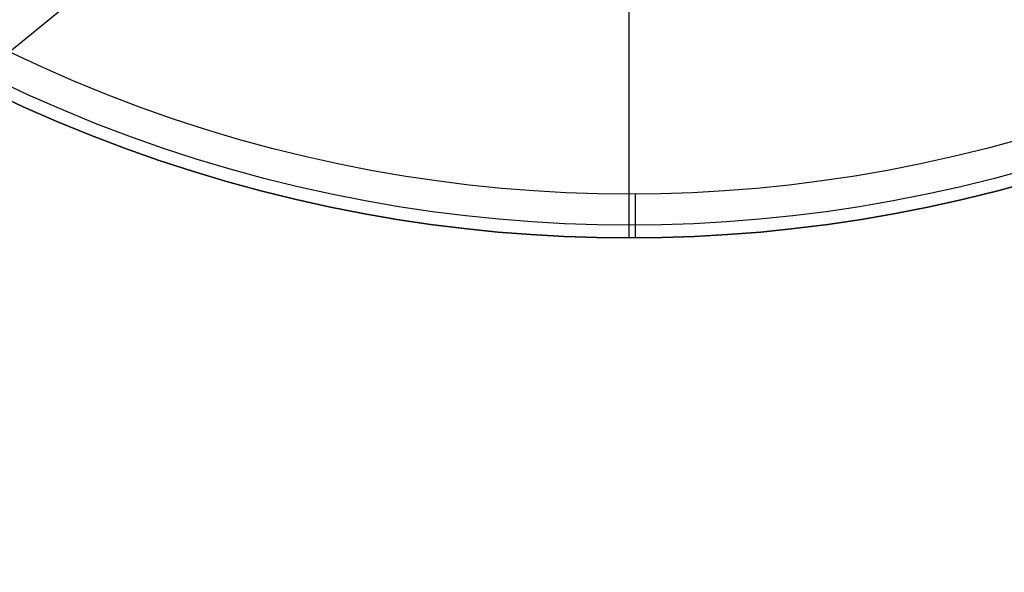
# Model space of a CAD drawing. Header units: millimetres. Extents: x -104 to 128, y -124 to 124.
# Tile 12 of 256: x -42 to 25, y -123 to -85. Entities that reach past the tile are written whole.
import ezdxf

# ---------------------------------------------------------------- set-up
doc = ezdxf.new("R2010")
doc.units = ezdxf.units.MM
doc.header["$MEASUREMENT"] = 0
doc.layers.add('Predefinito', color=5, linetype='Continuous')

msp = doc.modelspace()

# ---------------------------------------------------------------- linework, layer by layer
at = {"layer": 'Predefinito'}
for points in [[(-0.396, -100), (-0.396, 100)], [(-0.396, -97), (-0.396, -12.498)], [(26.294, -93.256), (24.031, -93.874), (21.769, -94.434), (19.509, -94.936), (17.254, -95.381), (15.006, -95.769), (12.766, -96.103), (10.537, -96.382), (8.32, -96.608), (6.116, -96.781), (3.928, -96.904), (1.757, -96.976), (-0.396, -97), (-2.549, -96.976), (-4.721, -96.904), (-6.909, -96.781), (-9.112, -96.608), (-11.329, -96.382), (-13.559, -96.103), (-15.798, -95.769), (-18.047, -95.381), (-20.302, -94.936), (-22.561, -94.434), (-24.824, -93.874), (-27.087, -93.256), (-29.348, -92.579), (-31.606, -91.842), (-33.858, -91.046), (-36.102, -90.189), (-38.335, -89.273), (-40.555, -88.297), (-42.76, -87.26)], [(26.878, -95.295), (24.565, -95.927), (22.253, -96.499), (19.944, -97.012), (17.64, -97.467), (15.343, -97.864), (13.054, -98.205), (10.776, -98.49), (8.51, -98.72), (6.259, -98.898), (4.023, -99.023), (1.804, -99.097), (-0.396, -99.121), (-2.596, -99.097), (-4.815, -99.023), (-7.051, -98.898), (-9.303, -98.72), (-11.569, -98.49), (-13.847, -98.205), (-16.135, -97.864), (-18.433, -97.467), (-20.737, -97.012), (-23.046, -96.499), (-25.358, -95.927), (-27.67, -95.295), (-29.981, -94.603), (-32.288, -93.851), (-34.59, -93.037), (-36.882, -92.162), (-39.164, -91.225), (-41.433, -90.228), (-43.687, -89.168)], [(27.119, -96.14), (24.787, -96.777), (22.454, -97.354), (20.125, -97.872), (17.8, -98.331), (15.482, -98.731), (13.173, -99.075), (10.875, -99.363), (8.589, -99.595), (6.317, -99.774), (4.062, -99.901), (1.823, -99.975), (-0.396, -100), (-2.616, -99.975), (-4.854, -99.901), (-7.11, -99.774), (-9.382, -99.595), (-11.668, -99.363), (-13.966, -99.075), (-16.275, -98.731), (-18.593, -98.331), (-20.917, -97.872), (-23.247, -97.354), (-25.579, -96.777), (-27.912, -96.14), (-30.244, -95.442), (-32.571, -94.683), (-34.893, -93.862), (-37.206, -92.979), (-39.508, -92.034), (-41.797, -91.027), (-44.07, -89.959)], [(-44.07, -89.959), (-41.797, -91.027), (-39.508, -92.034), (-37.206, -92.979), (-34.893, -93.862), (-32.571, -94.683), (-30.244, -95.442), (-27.912, -96.14), (-25.579, -96.777), (-23.247, -97.354), (-20.917, -97.872), (-18.593, -98.331), (-16.275, -98.731), (-13.966, -99.075), (-11.668, -99.363), (-9.382, -99.595), (-7.11, -99.774), (-4.854, -99.901), (-2.616, -99.975), (-0.396, -100), (1.823, -99.975), (4.062, -99.901), (6.317, -99.774), (8.589, -99.595), (10.875, -99.363), (13.173, -99.075), (15.482, -98.731), (17.8, -98.331), (20.125, -97.872), (22.454, -97.354), (24.787, -96.777), (27.119, -96.14)], [(27.119, -96.14), (24.787, -96.777), (22.454, -97.354), (20.125, -97.872), (17.8, -98.331), (15.482, -98.731), (13.173, -99.075), (10.875, -99.363), (8.589, -99.595), (6.317, -99.774), (4.062, -99.901), (1.823, -99.975), (-0.396, -100), (-2.616, -99.975), (-4.854, -99.901), (-7.11, -99.774), (-9.382, -99.595), (-11.668, -99.363), (-13.966, -99.075), (-16.275, -98.731), (-18.593, -98.331), (-20.917, -97.872), (-23.247, -97.354), (-25.579, -96.777), (-27.912, -96.14), (-30.244, -95.442), (-32.571, -94.683), (-34.893, -93.862), (-37.206, -92.979), (-39.508, -92.034), (-41.797, -91.027), (-44.07, -89.959)]]:
    msp.add_lwpolyline(points, dxfattribs=at)
at = {"layer": 'Predefinito', "extrusion": (1, 0, 0)}
for points in [[(-97, 0), (-97.067, -0.001), (-97.134, -0.003), (-97.201, -0.007), (-97.27, -0.012), (-97.338, -0.019), (-97.407, -0.028), (-97.476, -0.038), (-97.546, -0.05), (-97.616, -0.064), (-97.686, -0.079), (-97.755, -0.097), (-97.825, -0.116), (-97.895, -0.137), (-97.965, -0.16), (-98.035, -0.184), (-98.104, -0.211), (-98.173, -0.239), (-98.242, -0.269), (-98.31, -0.301), (-98.378, -0.335), (-98.445, -0.371), (-98.511, -0.408), (-98.577, -0.448), (-98.642, -0.489), (-98.705, -0.532), (-98.768, -0.577), (-98.83, -0.623), (-98.891, -0.671), (-98.95, -0.721), (-99.009, -0.772), (-99.066, -0.824), (-99.121, -0.879), (-99.176, -0.934), (-99.228, -0.991), (-99.279, -1.05), (-99.329, -1.109), (-99.377, -1.17), (-99.423, -1.232), (-99.468, -1.295), (-99.511, -1.358), (-99.552, -1.423), (-99.592, -1.489), (-99.629, -1.555), (-99.665, -1.622), (-99.699, -1.69), (-99.731, -1.758), (-99.761, -1.827), (-99.789, -1.896), (-99.816, -1.965), (-99.84, -2.035), (-99.863, -2.105), (-99.884, -2.175), (-99.903, -2.245), (-99.921, -2.314), (-99.936, -2.384), (-99.95, -2.454), (-99.962, -2.524), (-99.972, -2.593), (-99.981, -2.662), (-99.988, -2.73), (-99.993, -2.799), (-99.997, -2.866), (-99.999, -2.933), (-100, -3)], [(-100, -3), (-100, -40)]]:
    msp.add_lwpolyline(points, dxfattribs=at)
at = {"layer": 'Predefinito'}
msp.add_polyline3d([(-86.363, -122.868, 1650.268), (26.463, -30.724, 1537.443)], dxfattribs=at)

doc.saveas('drawing.dxf')
